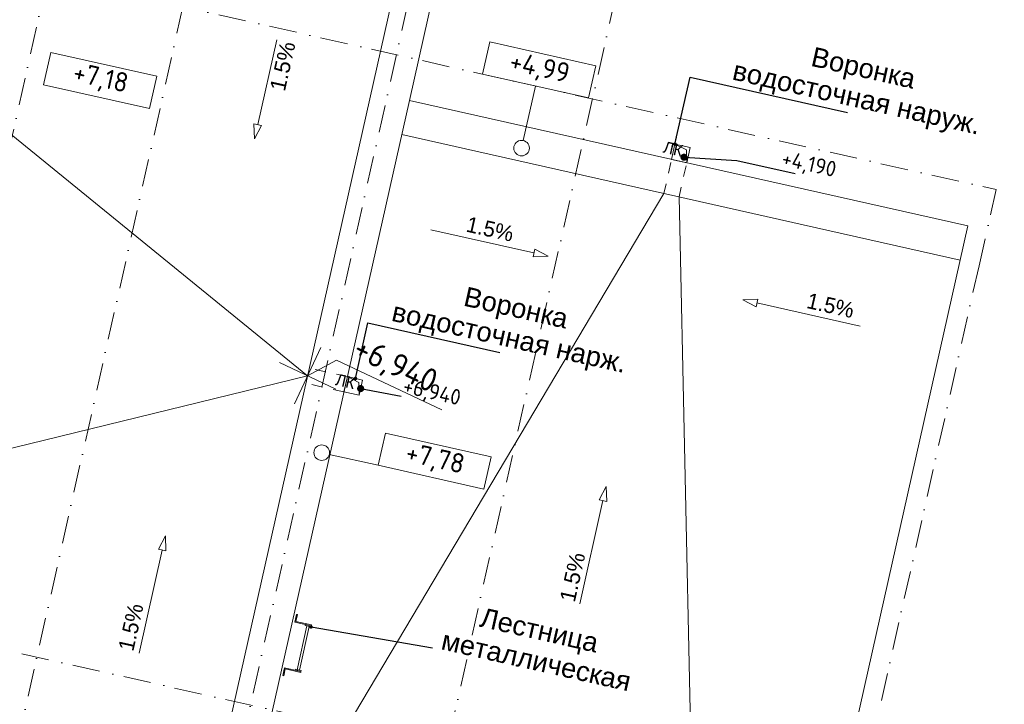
# Model space of a CAD drawing. Header units: millimetres. Extents: x -7218036 to -6930086, y 6128308 to 6355215.
# Tile 6 of 130: x -7194847 to -7182206, y 6145950 to 6154731. Entities that reach past the tile are written whole.
import ezdxf
from ezdxf.enums import TextEntityAlignment as Align

# ---------------------------------------------------------------- set-up
doc = ezdxf.new("R2010")
doc.units = ezdxf.units.MM
doc.header["$MEASUREMENT"] = 0
doc.linetypes.add('короткая штриховая', pattern=[282.222222, 141.111111, -141.111111])
doc.linetypes.add('Штрихпунктирная', pattern=[670.277762, 352.777767, -176.388884, 0, -141.111112])
for name, color, linetype, lineweight in [('0_Ном._пера__41', 7, 'Continuous', 20), ('HELP_размеры_Ном._пера__120', 7, 'Continuous', 0), ('АР-Отметки высот.АР_Ном._пера__120', 7, 'Continuous', 0), ('АР-Отметки высот_новые.АР_Ном._пера__120', 7, 'Continuous', 0), ('АР-текст_наименование_Ном._пера__1', 7, 'Continuous', 0), ('АР-Чертеж-Оси_Осевые размеры.АР_Ном._пера__1', 7, 'Continuous', 0), ('АР-Чертеж-Оси_Осевые размеры.АР_Ном._пера__120', 7, 'Continuous', 0), ('ИОС-Шахты и отверстия.АР_Ном._пера__1', 7, 'Continuous', 0), ('Кровля_Ном._пера__1', 7, 'Continuous', 0), ('Кровля_Ном._пера__101', 252, 'Continuous', 0), ('Кровля_Ном._пера__120', 7, 'Continuous', 0), ('Кровля_Ном._пера__41', 7, 'Continuous', 20)]:
    doc.layers.add(name, color=color, linetype=linetype, lineweight=lineweight)
for name, color, linetype in [('АР-Отметки высот_новые.АР', 7, 'Continuous'), ('АР-Чертеж-Оси_Осевые размеры.АР', 7, 'Continuous'), ('ИОС-Шахты и отверстия.АР', 7, 'Continuous'), ('Кровля', 7, 'Continuous')]:
    doc.layers.add(name, color=color, linetype=linetype)
doc.styles.add('РЎР“Р•РќР•Р\xa0Р\x98Р\xa0_РЎРўР\x98Р›Р¬_3', font='GOTHIC.TTF')
doc.styles.add('РЎР“Р•РќР•Р\xa0Р\x98Р\xa0_РЎРўР\x98Р›Р¬_4', font='GOST_Common.ttf')
doc.styles.add('РЎР“Р•РќР•Р\xa0Р\x98Р\xa0_РЎРўР\x98Р›Р¬_6', font='arial.ttf')
doc.dimstyles.new('СГЕНЕРИР_СТИЛЬ__1', dxfattribs={"dimtxt": 400, "dimasz": 142.5, "dimexe": 0.18, "dimexo": 0.0625, "dimgap": 0, "dimtad": 1, "dimdec": 0, "dimzin": 0, "dimdsep": 46, "dimtxsty": 'РЎР“Р•РќР•Р\xa0Р\x98Р\xa0_РЎРўР\x98Р›Р¬_3', "dimblk": 'ARROWHEAD_6', "dimblk1": 'ARROWHEAD_6', "dimblk2": 'ARROWHEAD_6', "dimcen": 0.09, "dimse1": 1, "dimse2": 1, "dimclrd": 7, "dimclre": 7, "dimclrt": 7, "dimazin": 0, "dimtfac": 1, "dimtdec": 4, "dimtmove": 0, "dimatfit": 3, "dimfxl": 1, "dimtolj": 1, "dimtzin": 0, "dimarcsym": 0})
doc.dimstyles.new('СГЕНЕРИР_СТИЛЬ__16', dxfattribs={"dimtxt": 0.18, "dimasz": 91.2, "dimexe": 0.18, "dimexo": 0.0625, "dimgap": 0, "dimtad": 0, "dimtih": 1, "dimtoh": 1, "dimdec": 4, "dimzin": 0, "dimdsep": 46, "dimcen": 0.09, "dimadec": 0, "dimazin": 0, "dimtfac": 1, "dimtdec": 4, "dimtmove": 0, "dimatfit": 3, "dimldrblk": 'ARROWHEAD_11', "dimfxl": 1, "dimtolj": 1, "dimtzin": 0, "dimarcsym": 0})
doc.dimstyles.new('СГЕНЕРИР_СТИЛЬ__17', dxfattribs={"dimtxt": 0.18, "dimasz": 182.4, "dimexe": 0.18, "dimexo": 0.0625, "dimgap": 0, "dimtad": 0, "dimtih": 1, "dimtoh": 1, "dimdec": 4, "dimzin": 0, "dimdsep": 46, "dimcen": 0.09, "dimadec": 0, "dimazin": 0, "dimtfac": 1, "dimtdec": 4, "dimtmove": 0, "dimatfit": 3, "dimldrblk": 'ARROWHEAD_11', "dimfxl": 1, "dimtolj": 1, "dimtzin": 0, "dimarcsym": 0})
doc.dimstyles.new('СГЕНЕРИР_СТИЛЬ__2', dxfattribs={"dimtxt": 400, "dimasz": 142.5, "dimexe": 0.18, "dimexo": 0.0625, "dimgap": 0, "dimtad": 1, "dimdec": 0, "dimzin": 0, "dimdsep": 46, "dimtxsty": 'РЎР“Р•РќР•Р\xa0Р\x98Р\xa0_РЎРўР\x98Р›Р¬_3', "dimblk": 'ARROWHEAD_6', "dimblk1": 'ARROWHEAD_6', "dimblk2": 'ARROWHEAD_6', "dimcen": 0.09, "dimse1": 1, "dimse2": 1, "dimclrd": 7, "dimclre": 7, "dimclrt": 7, "dimazin": 0, "dimtfac": 1, "dimtdec": 4, "dimtmove": 2, "dimatfit": 3, "dimfxl": 1, "dimtolj": 1, "dimtzin": 0, "dimarcsym": 0})

# ---------------------------------------------------------------- blocks, each defined once
blk = doc.blocks.new('Символ Проема в Полу 21[35]_1', base_point=(-7186435, 6153135))
at = {"layer": 'Кровля_Ном._пера__101', "color": 252, "linetype": 'Continuous', "lineweight": 0, "flags": 128}
for points in [[(-7186288, 6153061), (-7186283, 6152896), (-7186478, 6152940), (-7186435, 6153135)], [(-7186435, 6153135), (-7186239, 6153091), (-7186283, 6152896), (-7186288, 6153061)]]:
    blk.add_lwpolyline(points, close=True, dxfattribs=at)
at = {"layer": 'Кровля_Ном._пера__1', "color": 7, "lineweight": 0, "insert": (-7186431, 6152946), "char_height": 150, "attachment_point": 8, "rotation": 347.3418, "style": 'РЎР“Р•РќР•Р\xa0Р\x98Р\xa0_РЎРўР\x98Р›Р¬_3'}
blk.add_mtext('\\A1;{\\pqc;\\pt0;\\fCentury Gothic|b0|i0|c204|p0;\\W1.000000;ЛК\\fCentury Gothic|b0|i0|c204|p0;\\W1.000000;\\A1{\\H.66x;\\S^  ;}\\fCentury Gothic|b0|i0|c204|p0;\\W1.000000;\\fCentury Gothic|b0|i0|c204|p0;\\W1.000000;\\A1{\\H.66x;\\S^  ;}\\fCentury Gothic|b0|i0|c204|p0;\\W1.000000;\\fCentury Gothic|b0|i0|c204|p0;\\W1.000000;\\A1{\\H.66x;\\S^  ;}}', dxfattribs=at)
blk = doc.blocks.new('Символ Проема в Полу 21[36]_1', base_point=(-7190640, 6150152))
at = {"layer": 'Кровля_Ном._пера__101', "color": 252, "linetype": 'Continuous', "lineweight": 0, "flags": 128}
for points in [[(-7190494, 6150078), (-7190489, 6149913), (-7190684, 6149957), (-7190640, 6150152)], [(-7190640, 6150152), (-7190445, 6150109), (-7190489, 6149913), (-7190494, 6150078)]]:
    blk.add_lwpolyline(points, close=True, dxfattribs=at)
at = {"layer": 'Кровля_Ном._пера__1', "color": 7, "lineweight": 0, "insert": (-7190637, 6149964), "char_height": 150, "attachment_point": 8, "rotation": 347.3418, "style": 'РЎР“Р•РќР•Р\xa0Р\x98Р\xa0_РЎРўР\x98Р›Р¬_3'}
blk.add_mtext('\\A1;{\\pqc;\\pt0;\\fCentury Gothic|b0|i0|c204|p0;\\W1.000000;ЛК\\fCentury Gothic|b0|i0|c204|p0;\\W1.000000;\\A1{\\H.66x;\\S^  ;}\\fCentury Gothic|b0|i0|c204|p0;\\W1.000000;\\fCentury Gothic|b0|i0|c204|p0;\\W1.000000;\\A1{\\H.66x;\\S^  ;}\\fCentury Gothic|b0|i0|c204|p0;\\W1.000000;\\fCentury Gothic|b0|i0|c204|p0;\\W1.000000;\\A1{\\H.66x;\\S^  ;}}', dxfattribs=at)
blk = doc.blocks.new('Лестница Вертикальная 23[39]_1', base_point=(-7191383, 6146711))
at = {"layer": 'ИОС-Шахты и отверстия.АР_Ном._пера__1', "color": 7, "linetype": 'Continuous', "lineweight": 0, "flags": 128}
for points in [[(-7191317, 6147003), (-7191104, 6146955), (-7191101, 6146968), (-7191302, 6147013), (-7191282, 6147100), (-7191295, 6147102)], [(-7191129, 6146948), (-7191159, 6146955), (-7191285, 6146394), (-7191255, 6146388)], [(-7191178, 6146972), (-7191181, 6146960), (-7191107, 6146943), (-7191104, 6146955)], [(-7191471, 6146319), (-7191458, 6146316), (-7191439, 6146403), (-7191238, 6146358), (-7191236, 6146370), (-7191448, 6146418)], [(-7191236, 6146370), (-7191233, 6146382), (-7191307, 6146399), (-7191310, 6146387)]]:
    blk.add_lwpolyline(points, close=True, dxfattribs=at)
blk = doc.blocks.new('Стандартный Маркер Сетки[136]_1', base_point=(-7182312, 6152552))
at = {"layer": 'АР-Чертеж-Оси_Осевые размеры.АР_Ном._пера__120', "color": 7, "linetype": 'Штрихпунктирная', "lineweight": 0}
for q in [(-7182312, 6152552), (-7187094, 6131262)]:
    blk.add_line((-7182531, 6151576), q, dxfattribs=at)
at = {"layer": 'АР-Чертеж-Оси_Осевые размеры.АР_Ном._пера__120', "color": 7, "lineweight": 0, "style": 'РЎР“Р•РќР•Р\xa0Р\x98Р\xa0_РЎРўР\x98Р›Р¬_3'}
blk.add_attdef('AC_MarkerText_1', text='', height=350, rotation=347.3417, dxfattribs=at).set_placement((-7187353, 6129979), align=Align.TOP_CENTER)
blk = doc.blocks.new('Стандартный Маркер Сетки[147]_1', base_point=(-7182312, 6152552))
at = {"layer": 'АР-Чертеж-Оси_Осевые размеры.АР_Ном._пера__120', "color": 7, "linetype": 'Штрихпунктирная', "lineweight": 0}
for q in [(-7182312, 6152552), (-7187094, 6131262)]:
    blk.add_line((-7182531, 6151576), q, dxfattribs=at)
at = {"layer": 'АР-Чертеж-Оси_Осевые размеры.АР_Ном._пера__120', "color": 7, "lineweight": 0, "style": 'РЎР“Р•РќР•Р\xa0Р\x98Р\xa0_РЎРўР\x98Р›Р¬_3'}
blk.add_attdef('AC_MarkerText_1', text='', height=350, rotation=347.3417, dxfattribs=at).set_placement((-7187353, 6129979), align=Align.TOP_CENTER)
blk = doc.blocks.new('Стандартный Маркер Сетки[150]_1', base_point=(-7182312, 6152552))
at = {"layer": 'АР-Чертеж-Оси_Осевые размеры.АР_Ном._пера__120', "color": 7, "linetype": 'Штрихпунктирная', "lineweight": 0}
for q in [(-7182312, 6152552), (-7187094, 6131262)]:
    blk.add_line((-7182531, 6151576), q, dxfattribs=at)
at = {"layer": 'АР-Чертеж-Оси_Осевые размеры.АР_Ном._пера__120', "color": 7, "lineweight": 0, "style": 'РЎР“Р•РќР•Р\xa0Р\x98Р\xa0_РЎРўР\x98Р›Р¬_3'}
blk.add_attdef('AC_MarkerText_1', text='', height=350, rotation=347.3417, dxfattribs=at).set_placement((-7187353, 6129979), align=Align.TOP_CENTER)
blk = doc.blocks.new('Стандартный Маркер Сетки[151]_1', base_point=(-7182312, 6152552))
at = {"layer": 'АР-Чертеж-Оси_Осевые размеры.АР_Ном._пера__120', "color": 7, "linetype": 'Штрихпунктирная', "lineweight": 0}
for q in [(-7182312, 6152552), (-7187094, 6131262)]:
    blk.add_line((-7182531, 6151576), q, dxfattribs=at)
at = {"layer": 'АР-Чертеж-Оси_Осевые размеры.АР_Ном._пера__120', "color": 7, "lineweight": 0, "style": 'РЎР“Р•РќР•Р\xa0Р\x98Р\xa0_РЎРўР\x98Р›Р¬_3'}
blk.add_attdef('AC_MarkerText_1', text='', height=350, rotation=347.3417, dxfattribs=at).set_placement((-7187353, 6129979), align=Align.TOP_CENTER)
blk = doc.blocks.new('Стандартный Маркер Сетки[161]_1', base_point=(-7182312, 6152552))
at = {"layer": 'АР-Чертеж-Оси_Осевые размеры.АР_Ном._пера__120', "color": 7, "linetype": 'Штрихпунктирная', "lineweight": 0}
for q in [(-7182312, 6152552), (-7187094, 6131262)]:
    blk.add_line((-7182531, 6151576), q, dxfattribs=at)
at = {"layer": 'АР-Чертеж-Оси_Осевые размеры.АР_Ном._пера__120', "color": 7, "lineweight": 0, "style": 'РЎР“Р•РќР•Р\xa0Р\x98Р\xa0_РЎРўР\x98Р›Р¬_3'}
blk.add_attdef('AC_MarkerText_1', text='', height=350, rotation=347.3417, dxfattribs=at).set_placement((-7187353, 6129979), align=Align.TOP_CENTER)
blk = doc.blocks.new('Стандартный Маркер Сетки[168]_1', base_point=(-7182312, 6152552))
at = {"layer": 'АР-Чертеж-Оси_Осевые размеры.АР_Ном._пера__120', "color": 7, "linetype": 'Штрихпунктирная', "lineweight": 0}
for q in [(-7182312, 6152552), (-7187094, 6131262)]:
    blk.add_line((-7182531, 6151576), q, dxfattribs=at)
at = {"layer": 'АР-Чертеж-Оси_Осевые размеры.АР_Ном._пера__120', "color": 7, "lineweight": 0, "style": 'РЎР“Р•РќР•Р\xa0Р\x98Р\xa0_РЎРўР\x98Р›Р¬_3'}
blk.add_attdef('AC_MarkerText_1', text='', height=350, rotation=347.3417, dxfattribs=at).set_placement((-7187353, 6129979), align=Align.TOP_CENTER)
blk = doc.blocks.new('Стандартный Маркер Сетки[171]_1', base_point=(-7182312, 6152552))
at = {"layer": 'АР-Чертеж-Оси_Осевые размеры.АР_Ном._пера__120', "color": 7, "linetype": 'Штрихпунктирная', "lineweight": 0}
for q in [(-7182312, 6152552), (-7187094, 6131262)]:
    blk.add_line((-7182531, 6151576), q, dxfattribs=at)
at = {"layer": 'АР-Чертеж-Оси_Осевые размеры.АР_Ном._пера__120', "color": 7, "lineweight": 0, "style": 'РЎР“Р•РќР•Р\xa0Р\x98Р\xa0_РЎРўР\x98Р›Р¬_3'}
blk.add_attdef('AC_MarkerText_1', text='', height=350, rotation=347.3417, dxfattribs=at).set_placement((-7187353, 6129979), align=Align.TOP_CENTER)
blk = doc.blocks.new('Стандартный Маркер Сетки[172]_1', base_point=(-7182312, 6152552))
at = {"layer": 'АР-Чертеж-Оси_Осевые размеры.АР_Ном._пера__120', "color": 7, "linetype": 'Штрихпунктирная', "lineweight": 0}
for q in [(-7182312, 6152552), (-7187094, 6131262)]:
    blk.add_line((-7182531, 6151576), q, dxfattribs=at)
at = {"layer": 'АР-Чертеж-Оси_Осевые размеры.АР_Ном._пера__120', "color": 7, "lineweight": 0, "style": 'РЎР“Р•РќР•Р\xa0Р\x98Р\xa0_РЎРўР\x98Р›Р¬_3'}
blk.add_attdef('AC_MarkerText_1', text='', height=350, rotation=347.3417, dxfattribs=at).set_placement((-7187353, 6129979), align=Align.TOP_CENTER)
blk = doc.blocks.new('Линия_1_1', base_point=(-7187656, 6147240))
at = {"layer": 'Кровля_Ном._пера__120', "color": 7, "linetype": 'Continuous', "lineweight": 0}
for p, q in [((-7187318, 6148745), (-7187408, 6148574)), ((-7187318, 6148745), (-7187310, 6148552)), ((-7187656, 6147240), (-7187359, 6148563)), ((-7187310, 6148552), (-7187408, 6148574))]:
    blk.add_line(p, q, dxfattribs=at)
blk = doc.blocks.new('Линия_2_1', base_point=(-7191548, 6154471))
at = {"layer": 'Кровля_Ном._пера__120', "color": 7, "linetype": 'Continuous', "lineweight": 0}
for p, q in [((-7191548, 6154471), (-7191791, 6153386)), ((-7191840, 6153397), (-7191743, 6153375)), ((-7191832, 6153204), (-7191840, 6153397)), ((-7191832, 6153204), (-7191743, 6153375))]:
    blk.add_line(p, q, dxfattribs=at)
blk = doc.blocks.new('Линия_3_1', base_point=(-7184059, 6150800))
at = {"layer": 'Кровля_Ном._пера__120', "color": 7, "linetype": 'Continuous', "lineweight": 0}
for p, q in [((-7185564, 6151138), (-7185371, 6151146)), ((-7185564, 6151138), (-7185393, 6151049)), ((-7185371, 6151146), (-7185393, 6151049)), ((-7184059, 6150800), (-7185382, 6151097))]:
    blk.add_line(p, q, dxfattribs=at)
blk = doc.blocks.new('Линия_4_1', base_point=(-7193314, 6146605))
at = {"layer": 'Кровля_Ном._пера__120', "color": 7, "linetype": 'Continuous', "lineweight": 0}
for p, q in [((-7192976, 6148110), (-7193066, 6147939)), ((-7192976, 6148110), (-7192969, 6147917)), ((-7193314, 6146605), (-7193017, 6147928)), ((-7192969, 6147917), (-7193066, 6147939))]:
    blk.add_line(p, q, dxfattribs=at)
blk = doc.blocks.new('Линия_7_1', base_point=(-7189568, 6152036))
at = {"layer": 'Кровля_Ном._пера__120', "color": 7, "linetype": 'Continuous', "lineweight": 0}
for p, q in [((-7189568, 6152036), (-7188245, 6151739)), ((-7188256, 6151690), (-7188235, 6151788)), ((-7188063, 6151698), (-7188235, 6151788)), ((-7188063, 6151698), (-7188256, 6151690))]:
    blk.add_line(p, q, dxfattribs=at)
blk = doc.blocks.new('Линия_10_1', base_point=(-7188225, 6153880))
at = {"layer": 'АР-Отметки высот_новые.АР_Ном._пера__120', "color": 7, "linetype": 'Continuous', "lineweight": 0}
blk.add_line((-7188225, 6153880), (-7188382, 6153181), dxfattribs=at)
at = {"layer": 'АР-Отметки высот_новые.АР_Ном._пера__120', "color": 7, "linetype": 'Continuous', "lineweight": 15}
blk.add_circle((-7188404, 6153084), 100, dxfattribs=at)
blk = doc.blocks.new('Линия_15_1', base_point=(-7190246, 6149016))
at = {"layer": 'АР-Отметки высот_новые.АР_Ном._пера__120', "color": 7, "linetype": 'Continuous', "lineweight": 0}
blk.add_line((-7190246, 6149016), (-7190873, 6149156), dxfattribs=at)
at = {"layer": 'АР-Отметки высот_новые.АР_Ном._пера__120', "color": 7, "linetype": 'Continuous', "lineweight": 15}
blk.add_circle((-7190970, 6149178), 100, dxfattribs=at)
blk = doc.blocks.new('*D1139', base_point=(-6566190, 6562678))
at = {"layer": 'АР-Чертеж-Оси_Осевые размеры.АР_Ном._пера__1', "color": 7, "linetype": 'Continuous', "lineweight": 0, "transparency": 16777216}
for p, q in [((-7203047, 6204960), (-7212636, 6162263)), ((-7212580, 6162174), (-7212693, 6162353)), ((-7212636, 6162263), (-7213256, 6159502)), ((-7212773, 6162294), (-7212499, 6162232)), ((-7213200, 6159412), (-7213313, 6159592)), ((-7213256, 6159502), (-7216759, 6143905)), ((-7213394, 6159533), (-7213119, 6159471))]:
    blk.add_line(p, q, dxfattribs=at)
at = {"layer": 'АР-Чертеж-Оси_Осевые размеры.АР_Ном._пера__1', "color": 7, "lineweight": 0, "transparency": 16777216, "insert": (-7213179, 6160212), "char_height": 400, "attachment_point": 7, "rotation": 77.3417, "style": 'РЎР“Р•РќР•Р\xa0Р\x98Р\xa0_РЎРўР\x98Р›Р¬_3'}
blk.add_mtext('\\A1;{\\pql;\\fCentury Gothic|b0|i0|c204|p0;\\W1.000000;2\xa0830}', dxfattribs=at)
blk = doc.blocks.new('ARROWHEAD_6')
at = {"color": 0, "linetype": 'Continuous', "lineweight": 0}
for p, q in [((0, 0), (-1, 0)), ((-0.5, -0.5), (0.5, 0.5))]:
    blk.add_line(p, q, dxfattribs=at)
blk = doc.blocks.new('*D1140', base_point=(-6566190, 6562678))
at = {"layer": 'АР-Чертеж-Оси_Осевые размеры.АР_Ном._пера__1', "color": 7, "linetype": 'Continuous', "lineweight": 0, "transparency": 16777216}
for p, q in [((-7213200, 6159412), (-7213313, 6159592)), ((-7213256, 6159502), (-7216759, 6143905)), ((-7213394, 6159533), (-7213119, 6159471)), ((-7216816, 6143995), (-7216703, 6143816)), ((-7216897, 6143936), (-7216622, 6143875)), ((-7216759, 6143905), (-7216784, 6143796))]:
    blk.add_line(p, q, dxfattribs=at)
at = {"layer": 'АР-Чертеж-Оси_Осевые размеры.АР_Ном._пера__1', "color": 7, "lineweight": 0, "transparency": 16777216, "insert": (-7214876, 6152657), "char_height": 400, "attachment_point": 7, "rotation": 77.3417, "style": 'РЎР“Р•РќР•Р\xa0Р\x98Р\xa0_РЎРўР\x98Р›Р¬_3'}
blk.add_mtext('\\A1;{\\pql;\\fCentury Gothic|b0|i0|c204|p0;\\W1.000000;15\xa0985}', dxfattribs=at)
blk = doc.blocks.new('Отметка Уровня_4_1', base_point=(-7191150, 6150164))
at = {"layer": 'Кровля_Ном._пера__120', "color": 7, "linetype": 'Continuous', "lineweight": 0}
for p, q in [((-7191321, 6149803), (-7190979, 6150526)), ((-7191512, 6150335), (-7190789, 6149993)), ((-7191150, 6150164), (-7190779, 6150365)), ((-7190779, 6150365), (-7189426, 6149725))]:
    blk.add_line(p, q, dxfattribs=at)
at = {"layer": 'Кровля_Ном._пера__1', "color": 7, "lineweight": 0, "insert": (-7190618, 6150355), "char_height": 300, "attachment_point": 7, "rotation": 334.6834, "style": 'РЎР“Р•РќР•Р\xa0Р\x98Р\xa0_РЎРўР\x98Р›Р¬_4'}
blk.add_mtext('\\A1;{\\pql;\\fGOST Common|b0|i0|c204|p0;\\W1.000000;+6,940}', dxfattribs=at)
blk = doc.blocks.new('ARROWHEAD_11')
at = {"color": 0, "linetype": 'Continuous', "lineweight": 0}
blk.add_line((0, 0), (-1, 0), dxfattribs=at)
at = {"color": 0, "linetype": 'Continuous', "lineweight": 0, "const_width": 0.25, "flags": 128}
blk.add_lwpolyline([(-0.125, 0, 1), (0.125, 0, 1)], format="xyb", close=True, dxfattribs=at)
blk = doc.blocks.new('Стандартный Маркер Сетки[298]_1', base_point=(-7177284, 6199173))
at = {"layer": 'АР-Чертеж-Оси_Осевые размеры.АР_Ном._пера__120', "color": 7, "linetype": 'Штрихпунктирная', "lineweight": 0}
blk.add_line((-7177503, 6198198), (-7192275, 6132426), dxfattribs=at)
at = {"layer": 'АР-Чертеж-Оси_Осевые размеры.АР_Ном._пера__120', "color": 7, "lineweight": 0, "style": 'РЎР“Р•РќР•Р\xa0Р\x98Р\xa0_РЎРўР\x98Р›Р¬_3'}
blk.add_attdef('AC_MarkerText_1', text='', height=350, rotation=347.3417, dxfattribs=at).set_placement((-7192533, 6131143), align=Align.TOP_CENTER)
blk = doc.blocks.new('Стандартный Маркер Сетки[304]_1', base_point=(-7179801, 6199739))
at = {"layer": 'АР-Чертеж-Оси_Осевые размеры.АР_Ном._пера__120', "color": 7, "linetype": 'Штрихпунктирная', "lineweight": 0}
blk.add_line((-7180020, 6198763), (-7194792, 6132991), dxfattribs=at)
at = {"layer": 'АР-Чертеж-Оси_Осевые размеры.АР_Ном._пера__120', "color": 7, "lineweight": 0, "style": 'РЎР“Р•РќР•Р\xa0Р\x98Р\xa0_РЎРўР\x98Р›Р¬_3'}
blk.add_attdef('AC_MarkerText_1', text='', height=350, rotation=347.3417, dxfattribs=at).set_placement((-7195051, 6131708), align=Align.TOP_CENTER)
blk = doc.blocks.new('Стандартный Маркер Сетки[305]_1', base_point=(-7182543, 6200354))
at = {"layer": 'АР-Чертеж-Оси_Осевые размеры.АР_Ном._пера__120', "color": 7, "linetype": 'Штрихпунктирная', "lineweight": 0}
blk.add_line((-7182762, 6199379), (-7197534, 6133607), dxfattribs=at)
at = {"layer": 'АР-Чертеж-Оси_Осевые размеры.АР_Ном._пера__120', "color": 7, "lineweight": 0, "style": 'РЎР“Р•РќР•Р\xa0Р\x98Р\xa0_РЎРўР\x98Р›Р¬_3'}
blk.add_attdef('AC_MarkerText_1', text='', height=350, rotation=347.3417, dxfattribs=at).set_placement((-7197792, 6132324), align=Align.TOP_CENTER)
blk = doc.blocks.new('Стандартный Маркер Сетки[306]_1', base_point=(-7184274, 6200743))
at = {"layer": 'АР-Чертеж-Оси_Осевые размеры.АР_Ном._пера__120', "color": 7, "linetype": 'Штрихпунктирная', "lineweight": 0}
blk.add_line((-7184494, 6199768), (-7199266, 6133996), dxfattribs=at)
at = {"layer": 'АР-Чертеж-Оси_Осевые размеры.АР_Ном._пера__120', "color": 7, "lineweight": 0, "style": 'РЎР“Р•РќР•Р\xa0Р\x98Р\xa0_РЎРўР\x98Р›Р¬_3'}
blk.add_attdef('AC_MarkerText_1', text='', height=350, rotation=347.3417, dxfattribs=at).set_placement((-7199524, 6132713), align=Align.TOP_CENTER)

msp = doc.modelspace()

# ---------------------------------------------------------------- linework, layer by layer
at = {"layer": 'АР-Отметки высот.АР_Ном._пера__120', "color": 7, "linetype": 'Continuous', "lineweight": 0, "flags": 128}
for points in [[(-7188811.6, 6154445.8), (-7187452.3, 6154140.5), (-7187545.1, 6153727.3), (-7188904.4, 6154032.6)], [(-7194447.3, 6154311), (-7193088, 6154005.7), (-7193180.9, 6153592.5), (-7194540.1, 6153897.8)], [(-7190152.9, 6149428.9), (-7188793.7, 6149123.6), (-7188886.5, 6148710.3), (-7190245.7, 6149015.6)]]:
    msp.add_lwpolyline(points, close=True, dxfattribs=at)
at = {"layer": 'АР-Чертеж-Оси_Осевые размеры.АР_Ном._пера__120', "color": 7, "linetype": 'Штрихпунктирная', "lineweight": 0}
for p, q in [((-7212569.3, 6159347.6), (-7182312.1, 6152552)), ((-7214442.9, 6151005.4), (-7184185.7, 6144209.8))]:
    msp.add_line(p, q, dxfattribs=at)
at = {"layer": 'Кровля_Ном._пера__120', "color": 7, "linetype": 'Continuous', "lineweight": 0}
for p, q in [((-7202949.4, 6159737), (-7191150.2, 6150164.4)), ((-7192255.2, 6142963), (-7186577, 6152501)), ((-7186052.3, 6137039.8), (-7186381.8, 6152457.1)), ((-7198867, 6148273.9), (-7191150.2, 6150164.4))]:
    msp.add_line(p, q, dxfattribs=at)
at = {"layer": 'Кровля_Ном._пера__120', "color": 7, "linetype": 'короткая штриховая', "lineweight": 0}
for p, q in [((-7186487.1, 6152901), (-7186577, 6152501)), ((-7186292, 6152857.2), (-7186381.8, 6152457.1)), ((-7190640.5, 6150152.4), (-7191128.3, 6150262)), ((-7190684.3, 6149957.3), (-7191172.1, 6150066.8))]:
    msp.add_line(p, q, dxfattribs=at)
at = {"layer": 'Кровля_Ном._пера__120', "color": 7, "linetype": 'Continuous', "lineweight": 0, "flags": 128}
for points in [[(-7189834, 6156024.7), (-7190446.3, 6153298.2)], [(-7189363.3, 6155838.6), (-7189844.6, 6153696), (-7182673.2, 6152085.4), (-7186157.5, 6136571.5)], [(-7197075.2, 6144045.6), (-7192255.2, 6142963), (-7189844.6, 6153696.1)], [(-7196465.8, 6144431.4), (-7192631.2, 6143570.2), (-7190446.3, 6153298.2)], [(-7189943.2, 6153257), (-7182771.8, 6151646.3)]]:
    msp.add_lwpolyline(points, dxfattribs=at)
at = {"layer": 'Кровля_Ном._пера__120', "color": 7, "linetype": 'Continuous', "lineweight": 0}
msp.add_lwpolyline([(-7189363.3, 6155838.6), (-7189844.6, 6153696.1), (-7182673.2, 6152085.4)], dxfattribs=at)

# ---------------------------------------------------------------- block references
at = {"layer": 'АР-Отметки высот_новые.АР', "color": 7, "linetype": 'Continuous', "lineweight": 0}
for name, p in [('Линия_10_1', (-7188224.8, 6153879.9)), ('Линия_15_1', (-7190245.7, 6149015.6))]:
    msp.add_blockref(name, p, dxfattribs=at)
at = {"layer": 'АР-Чертеж-Оси_Осевые размеры.АР', "color": 8, "linetype": 'Continuous', "lineweight": 15}
for name, p in [('Стандартный Маркер Сетки[306]_1', (-7184274.4, 6200743.3)), ('Стандартный Маркер Сетки[305]_1', (-7182542.5, 6200354.4)), ('Стандартный Маркер Сетки[304]_1', (-7179800.8, 6199738.6)), ('Стандартный Маркер Сетки[298]_1', (-7177283.5, 6199173.2)), ('Стандартный Маркер Сетки[136]_1', (-7182312.1, 6152552)), ('Стандартный Маркер Сетки[147]_1', (-7182312.1, 6152552)), ('Стандартный Маркер Сетки[150]_1', (-7182312.1, 6152552)), ('Стандартный Маркер Сетки[151]_1', (-7182312.1, 6152552)), ('Стандартный Маркер Сетки[161]_1', (-7182312.1, 6152552)), ('Стандартный Маркер Сетки[168]_1', (-7182312.1, 6152552)), ('Стандартный Маркер Сетки[171]_1', (-7182312.1, 6152552)), ('Стандартный Маркер Сетки[172]_1', (-7182312.1, 6152552))]:
    msp.add_blockref(name, p, dxfattribs=at)
at = {"layer": 'ИОС-Шахты и отверстия.АР', "color": 7, "linetype": 'Continuous', "lineweight": 0}
msp.add_blockref('Лестница Вертикальная 23[39]_1', (-7191382.7, 6146710.6), dxfattribs=at)
at = {"layer": 'Кровля', "color": 7, "linetype": 'Continuous', "lineweight": 0}
for name, p in [('Линия_2_1', (-7191547.7, 6154471.3)), ('Символ Проема в Полу 21[35]_1', (-7186434.6, 6153135.2)), ('Линия_7_1', (-7189568.4, 6152035.9)), ('Символ Проема в Полу 21[36]_1', (-7190640.5, 6150152.4)), ('Линия_3_1', (-7184058.9, 6150800.3)), ('Линия_1_1', (-7187656.1, 6147240.1)), ('Линия_4_1', (-7193314.4, 6146604.7))]:
    msp.add_blockref(name, p, dxfattribs=at)
at = {"layer": 'Кровля', "color": 7, "lineweight": 0}
msp.add_blockref('Отметка Уровня_4_1', (-7191150.2, 6150164.4), dxfattribs=at)

# ---------------------------------------------------------------- texts
at = {"layer": '0_Ном._пера__41', "color": 7, "linetype": 'Continuous', "lineweight": 20, "insert": (-7191470.3, 6154134.4), "char_height": 200, "attachment_point": 5, "rotation": 77.34169, "style": 'РЎР“Р•РќР•Р\xa0Р\x98Р\xa0_РЎРўР\x98Р›Р¬_6'}
msp.add_mtext('\\A1;{\\pqc;\\fArial|b0|i0|c204|p0;\\W1.000000;1.5%}', dxfattribs=at)
at = {"layer": 'HELP_размеры_Ном._пера__120', "color": 7, "linetype": 'Continuous', "lineweight": 0, "char_height": 200, "rotation": 347.34172, "style": 'РЎР“Р•РќР•Р\xa0Р\x98Р\xa0_РЎРўР\x98Р›Р¬_4'}
for s, insert, attachment_point in [('\\A1;{\\pqr;\\fGOST Common|b0|i0|c204|p0;\\W1.000000;+4,1\\fGOST Common|b0|i0|c204|p0;\\W1.000000;90}', (-7184399.8, 6152665.1), 9), ('\\A1;{\\pql;\\fGOST Common|b0|i0|c204|p0;\\W1.000000;+6,9\\fGOST Common|b0|i0|c204|p0;\\W1.000000;4\\fGOST Common|b0|i0|c204|p0;\\W1.000000;0}', (-7189949.4, 6149901.4), 7)]:
    msp.add_mtext(s, dxfattribs=dict(at, insert=insert, attachment_point=attachment_point))
at = {"layer": 'АР-Отметки высот.АР_Ном._пера__120', "color": 7, "linetype": 'Continuous', "lineweight": 0, "char_height": 250, "attachment_point": 5, "rotation": 347.34172, "style": 'РЎР“Р•РќР•Р\xa0Р\x98Р\xa0_РЎРўР\x98Р›Р¬_4'}
for s, insert in [('\\A1;{\\pqc;\\fGOST Common|b0|i0|c204|p0;\\W1.000000;+4,99}', (-7188175.6, 6154099)), ('\\A1;{\\pqc;\\fGOST Common|b0|i0|c204|p0;\\W1.000000;+7,18}', (-7193811.2, 6153964.5)), ('\\A1;{\\pqc;\\fGOST Common|b0|i0|c204|p0;\\W1.000000;+7,78}', (-7189516.9, 6149082.3))]:
    msp.add_mtext(s, dxfattribs=dict(at, insert=insert))
at = {"layer": 'АР-текст_наименование_Ном._пера__1', "color": 7, "linetype": 'Continuous', "lineweight": 0, "char_height": 250, "rotation": 347.34172, "style": 'РЎР“Р•РќР•Р\xa0Р\x98Р\xa0_РЎРўР\x98Р›Р¬_6'}
for s, insert, attachment_point, line_spacing_factor in [('\\A1;{\\pqc;\\fArial|b0|i0|c204|p0;\\W1.000000;Воронка\\P\\pqc;\\fArial|b0|i0|c204|p0;\\W1.000000;водосточная\\fArial|b0|i0|c204|p0;\\W1.000000; наруж.}', (-7182559.3, 6153181.5), 9, 0.940384), ('\\A1;{\\pqc;\\fArial|b0|i0|c204|p0;\\W1.000000;Воронка\\P\\pqc;\\fArial|b0|i0|c204|p0;\\W1.000000;водосточная\\fArial|b0|i0|c204|p0;\\W1.000000; нарж.}', (-7187104.4, 6150124.5), 9, 0.940343), ('\\A1;{\\pqc;\\fArial|b0|i0|c204|p0;\\W1.000000;Лестница\\P\\pqc;\\fArial|b0|i0|c204|p0;\\W1.000000; металлич\\fArial|b0|i0|c204|p0;\\W1.000000;еская}', (-7189545.8, 6146675.9), 7, 0.942898)]:
    msp.add_mtext(s, dxfattribs=dict(at, insert=insert, attachment_point=attachment_point, line_spacing_factor=line_spacing_factor))
at = {"layer": 'Кровля_Ном._пера__41', "color": 7, "linetype": 'Continuous', "lineweight": 20, "char_height": 200, "attachment_point": 5}
for s, insert, rotation, style in [('\\A1;{\\pqc;\\fCentury Gothic|b0|i0|c204|p0;\\W1.000000;1.5%}', (-7188808.8, 6152045), 347.34175, 'РЎР“Р•РќР•Р\xa0Р\x98Р\xa0_РЎРўР\x98Р›Р¬_3'), ('\\A1;{\\pqc;\\fCentury Gothic|b0|i0|c204|p0;\\W1.000000;1.5%}', (-7184437.4, 6151065), 347.34175, 'РЎР“Р•РќР•Р\xa0Р\x98Р\xa0_РЎРўР\x98Р›Р¬_3'), ('\\A1;{\\pqc;\\fArial|b0|i0|c204|p0;\\W1.000000;1.5%}', (-7187748.7, 6147580.4), 77.34175, 'РЎР“Р•РќР•Р\xa0Р\x98Р\xa0_РЎРўР\x98Р›Р¬_6'), ('\\A1;{\\pqc;\\fCentury Gothic|b0|i0|c204|p0;\\W1.000000;1.5%}', (-7193419.2, 6146938.9), 77.34175, 'РЎР“Р•РќР•Р\xa0Р\x98Р\xa0_РЎРўР\x98Р›Р¬_3')]:
    msp.add_mtext(s, dxfattribs=dict(at, insert=insert, rotation=rotation, style=style))

# ---------------------------------------------------------------- dimensions: what is measured, and where the dimension line sits
at = {"layer": 'АР-Чертеж-Оси_Осевые размеры.АР', "color": 7, "linetype": 'Continuous', "lineweight": 0}
for base, p1, p2, dimstyle, picture, middle in [((-7213256.4, 6159501.9), (-7212924.8, 6162328), (-7132164.6, 6141289.1), 'СГЕНЕРИР_СТИЛЬ__1', '*D1139', (-7213223.6, 6160925.6)), ((-7216759.3, 6143905.5), (-7132164.6, 6141289.1), (-7215874.1, 6143706.6), 'СГЕНЕРИР_СТИЛЬ__2', '*D1140', (-7214887.2, 6153518.8))]:
    dim = msp.add_linear_dim(base=base, p1=p1, p2=p2, angle=257.34172, dimstyle=dimstyle, dxfattribs=at)
    dim.commit()
    dim.dimension.update_dxf_attribs({"geometry": picture, "text_midpoint": middle, "dimtype": 160, "text_rotation": 77.34172})

# ---------------------------------------------------------------- leaders
at = {"layer": 'HELP_размеры_Ном._пера__120', "color": 7, "linetype": 'Continuous', "lineweight": 0, "annotation_type": 0, "has_hookline": 1, "hookline_direction": 0, "horizontal_direction": (0.975694, -0.219136, 0)}
for points, text_width in [([(-7186318.5, 6152966.9), (-7185642.4, 6152925.3), (-7184891, 6152756.6)], 710), ([(-7190469.8, 6149999.4), (-7189949.4, 6149901.4)], 750)]:
    msp.add_leader(points, dimstyle='СГЕНЕРИР_СТИЛЬ__17', dxfattribs=dict(at, text_width=text_width))
at = {"layer": 'АР-текст_наименование_Ном._пера__1', "color": 7, "linetype": 'Continuous', "lineweight": 0, "annotation_type": 0, "has_hookline": 1, "hookline_direction": 0, "horizontal_direction": (0.975694, -0.219136, 0)}
for points, text_width in [([(-7186434.6, 6153135.2), (-7186241.5, 6153994.6), (-7184220.4, 6153540.6)], 3194.9), ([(-7190536.8, 6150129.1), (-7190376.8, 6150841.4), (-7188685, 6150461.5)], 3020.3), ([(-7191107, 6146942.8), (-7189545.8, 6146675.9)], 2551.7)]:
    msp.add_leader(points, dimstyle='СГЕНЕРИР_СТИЛЬ__16', dxfattribs=dict(at, text_width=text_width))

doc.saveas('drawing.dxf')
